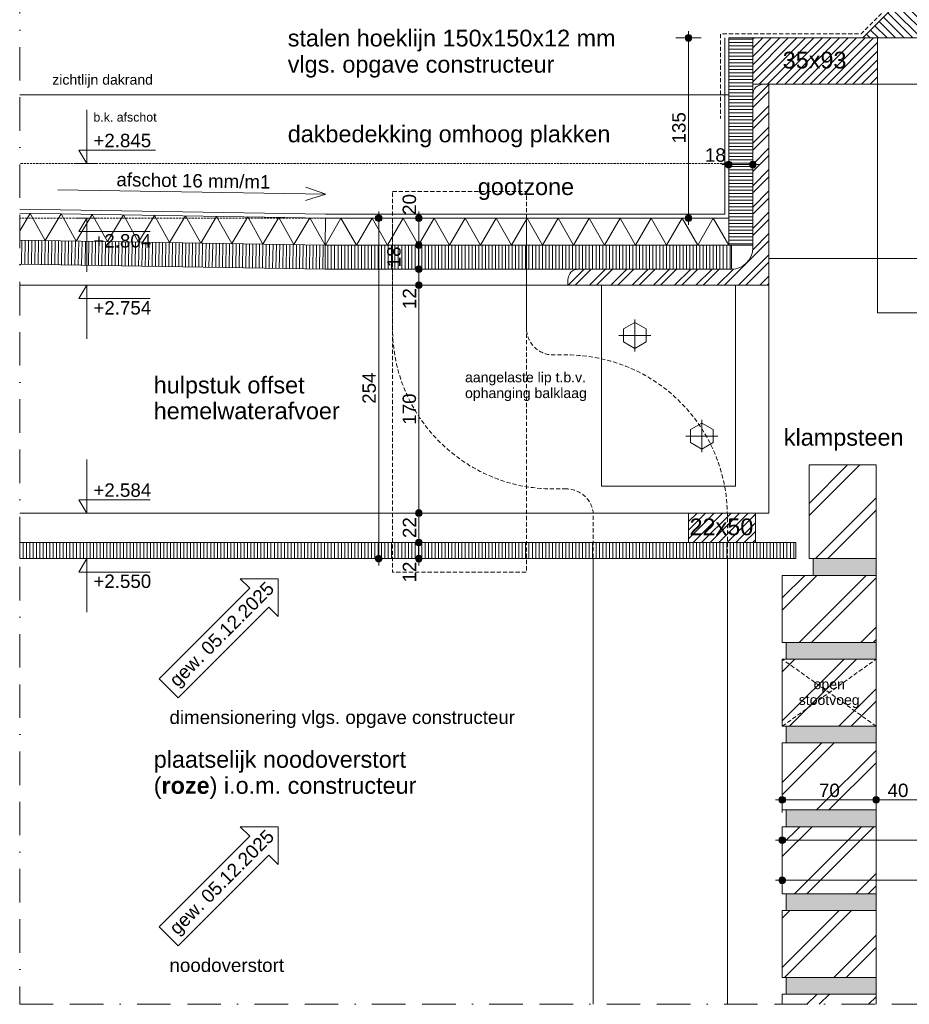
# Model space of a CAD drawing. Extents: x 75 to 2066, y 35 to 1450.
# Tile 1 of 3: x 75 to 739, y 35 to 770. Entities that reach past the tile are written whole.
import ezdxf
from ezdxf.xclip import XClip

# ---------------------------------------------------------------- set-up
doc = ezdxf.new("R2010")
doc.units = 0
doc.header["$MEASUREMENT"] = 0
doc.header["$XCLIPFRAME"] = 0
for name, pattern in [('Streep-streep-punt grof', [437.5, 125, -62.5, 125, -62.5, 0, -62.5]), ('Streeplijn', [23.43500018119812, 15.625, -7.81000018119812]), ('Streeplijn fijn', [11.705999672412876, 7.799999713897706, -3.905999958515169]), ('Streeplijn grof', [46.875, 31.25, -15.625])]:
    doc.linetypes.add(name, pattern=pattern)
doc.layers.add('0 2D arcering', color=7, linetype='Continuous')
doc.styles.add('GENERATED_STYLE_1', font='arial.ttf')
pattern_1 = [(90, (915.0000308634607, 742.5000418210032), (-2.5, 0), [])]
pattern_2 = [(45, (915.0000308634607, 742.5000418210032), (-3.181980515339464, 3.181980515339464), [])]
pattern_3 = [(45, (-136536.0992463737, -2182.499958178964), (-22.98096954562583, 22.98096954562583), []), (45, (-136540.6954402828, -2177.903764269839), (-22.98096954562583, 22.98096954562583), [])]

# ---------------------------------------------------------------- blocks, each defined once
blk = doc.blocks.new('Drawing_1_1', base_point=(915.0000308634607, 742.5000418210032))
at = {"layer": '0 2D arcering', "linetype": 'Continuous', "lineweight": 0, "true_color": 0x000000}
h = blk.add_hatch(dxfattribs=at)
h.set_pattern_fill('310_Naaldhout__01__0001', color=18, style=0, pattern_type=2)
h.set_pattern_definition([(135, (729.0001162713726, 781.0000418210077), (3.181980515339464, 3.181980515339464), [])])
h.paths.add_polyline_path([(704.0001162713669, 756.0000418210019), (754.0001162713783, 756.0000418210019), (754.0001162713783, 806.0000418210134)])
for points in [[(571.5000311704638, 756.0000418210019), (571.6903323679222, 755.043333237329), (572.2322642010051, 754.2322748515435), (573.0433225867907, 753.6903430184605), (574.0000311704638, 753.5000418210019), (574.9567397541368, 753.6903430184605), (575.7677981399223, 754.2322748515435), (576.3097299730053, 755.043333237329), (576.5000311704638, 756.0000418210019), (576.3097299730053, 756.9567504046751), (575.7677981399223, 757.7678087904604), (574.9567397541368, 758.3097406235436), (574.0000311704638, 758.5000418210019), (573.0433225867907, 758.3097406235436), (572.2322642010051, 757.7678087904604), (571.6903323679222, 756.9567504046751)], [(601.5000311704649, 661.5000418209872), (601.6903323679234, 660.5433332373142), (602.2322642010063, 659.7322748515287), (603.0433225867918, 659.1903430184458), (604.0000311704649, 659.0000418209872), (604.9567397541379, 659.1903430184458), (605.7677981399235, 659.7322748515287), (606.3097299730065, 660.5433332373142), (606.5000311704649, 661.5000418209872), (606.3097299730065, 662.4567504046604), (605.7677981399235, 663.2678087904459), (604.9567397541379, 663.8097406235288), (604.0000311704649, 664.0000418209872), (603.0433225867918, 663.8097406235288), (602.2322642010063, 663.2678087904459), (601.6903323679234, 662.4567504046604)], [(619.5000311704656, 661.5000418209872), (619.6903323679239, 660.5433332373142), (620.232264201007, 659.7322748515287), (621.0433225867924, 659.1903430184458), (622.0000311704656, 659.0000418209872), (622.9567397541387, 659.1903430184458), (623.7677981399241, 659.7322748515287), (624.3097299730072, 660.5433332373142), (624.5000311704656, 661.5000418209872), (624.3097299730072, 662.4567504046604), (623.7677981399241, 663.2678087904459), (622.9567397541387, 663.8097406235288), (622.0000311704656, 664.0000418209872), (621.0433225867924, 663.8097406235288), (620.232264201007, 663.2678087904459), (619.6903323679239, 662.4567504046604)], [(340.3561081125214, 621.5000418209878), (340.5464093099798, 620.5433332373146), (341.0883411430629, 619.7322748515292), (341.8993995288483, 619.1903430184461), (342.8561081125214, 619.0000418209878), (343.8128166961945, 619.1903430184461), (344.62387508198, 619.7322748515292), (345.1658069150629, 620.5433332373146), (345.3561081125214, 621.5000418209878), (345.1658069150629, 622.4567504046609), (344.62387508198, 623.2678087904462), (343.8128166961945, 623.8097406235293), (342.8561081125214, 624.0000418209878), (341.8993995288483, 623.8097406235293), (341.0883411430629, 623.2678087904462), (340.5464093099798, 622.4567504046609)], [(370.3561081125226, 621.5000418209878), (370.546409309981, 620.5433332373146), (371.088341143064, 619.7322748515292), (371.8993995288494, 619.1903430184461), (372.8561081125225, 619.0000418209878), (373.8128166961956, 619.1903430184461), (374.6238750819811, 619.7322748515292), (375.1658069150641, 620.5433332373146), (375.3561081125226, 621.5000418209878), (375.1658069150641, 622.4567504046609), (374.6238750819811, 623.2678087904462), (373.8128166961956, 623.8097406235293), (372.8561081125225, 624.0000418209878), (371.8993995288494, 623.8097406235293), (371.088341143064, 623.2678087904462), (370.546409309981, 622.4567504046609)], [(571.5000311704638, 621.5000418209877), (571.6903323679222, 620.5433332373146), (572.2322642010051, 619.732274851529), (573.0433225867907, 619.1903430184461), (574.0000311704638, 619.0000418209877), (574.9567397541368, 619.1903430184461), (575.7677981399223, 619.732274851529), (576.3097299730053, 620.5433332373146), (576.5000311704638, 621.5000418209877), (576.3097299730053, 622.4567504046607), (575.7677981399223, 623.2678087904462), (574.9567397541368, 623.8097406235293), (574.0000311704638, 624.0000418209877), (573.0433225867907, 623.8097406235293), (572.2322642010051, 623.2678087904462), (571.6903323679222, 622.4567504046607)], [(370.3561081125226, 601.5000418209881), (370.5464093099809, 600.5433332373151), (371.088341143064, 599.7322748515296), (371.8993995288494, 599.1903430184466), (372.8561081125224, 599.0000418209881), (373.8128166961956, 599.1903430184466), (374.623875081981, 599.7322748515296), (375.165806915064, 600.5433332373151), (375.3561081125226, 601.5000418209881), (375.1658069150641, 602.4567504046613), (374.6238750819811, 603.2678087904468), (373.8128166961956, 603.8097406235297), (372.8561081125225, 604.0000418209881), (371.8993995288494, 603.8097406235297), (371.088341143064, 603.2678087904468), (370.546409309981, 602.4567504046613)], [(370.3561081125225, 583.5000418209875), (370.5464093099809, 582.5433332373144), (371.088341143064, 581.7322748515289), (371.8993995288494, 581.1903430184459), (372.8561081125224, 581.0000418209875), (373.8128166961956, 581.1903430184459), (374.623875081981, 581.7322748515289), (375.165806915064, 582.5433332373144), (375.3561081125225, 583.5000418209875), (375.165806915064, 584.4567504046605), (374.623875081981, 585.267808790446), (373.8128166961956, 585.8097406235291), (372.8561081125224, 586.0000418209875), (371.8993995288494, 585.8097406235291), (371.088341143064, 585.267808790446), (370.5464093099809, 584.4567504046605)], [(370.3561081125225, 571.5000418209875), (370.5464093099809, 570.5433332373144), (371.088341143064, 569.7322748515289), (371.8993995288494, 569.1903430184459), (372.8561081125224, 569.0000418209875), (373.8128166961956, 569.1903430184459), (374.623875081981, 569.7322748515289), (375.165806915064, 570.5433332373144), (375.3561081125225, 571.5000418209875), (375.165806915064, 572.4567504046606), (374.623875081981, 573.267808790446), (373.8128166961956, 573.809740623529), (372.8561081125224, 574.0000418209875), (371.8993995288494, 573.809740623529), (371.088341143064, 573.267808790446), (370.5464093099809, 572.4567504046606)], [(370.3561081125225, 401.5000418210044), (370.5464093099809, 400.5433332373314), (371.088341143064, 399.7322748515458), (371.8993995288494, 399.1903430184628), (372.8561081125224, 399.0000418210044), (373.8128166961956, 399.1903430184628), (374.623875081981, 399.7322748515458), (375.165806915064, 400.5433332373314), (375.3561081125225, 401.5000418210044), (375.165806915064, 402.4567504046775), (374.623875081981, 403.267808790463), (373.8128166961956, 403.809740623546), (372.8561081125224, 404.0000418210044), (371.8993995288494, 403.809740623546), (371.088341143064, 403.267808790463), (370.5464093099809, 402.4567504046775)], [(370.3561081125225, 379.5000418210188), (370.5464093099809, 378.5433332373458), (371.088341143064, 377.7322748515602), (371.8993995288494, 377.1903430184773), (372.8561081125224, 377.0000418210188), (373.8128166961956, 377.1903430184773), (374.623875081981, 377.7322748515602), (375.165806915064, 378.5433332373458), (375.3561081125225, 379.5000418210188), (375.165806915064, 380.4567504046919), (374.623875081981, 381.2678087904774), (373.8128166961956, 381.8097406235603), (372.8561081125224, 382.0000418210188), (371.8993995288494, 381.8097406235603), (371.088341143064, 381.2678087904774), (370.5464093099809, 380.4567504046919)], [(340.3561081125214, 367.5000418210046), (340.5464093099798, 366.5433332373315), (341.0883411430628, 365.732274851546), (341.8993995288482, 365.190343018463), (342.8561081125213, 365.0000418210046), (343.8128166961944, 365.190343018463), (344.6238750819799, 365.732274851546), (345.1658069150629, 366.5433332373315), (345.3561081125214, 367.5000418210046), (345.1658069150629, 368.4567504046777), (344.6238750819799, 369.2678087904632), (343.8128166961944, 369.8097406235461), (342.8561081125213, 370.0000418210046), (341.8993995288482, 369.8097406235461), (341.0883411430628, 369.2678087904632), (340.5464093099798, 368.4567504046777)], [(370.3561081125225, 367.5000418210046), (370.5464093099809, 366.5433332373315), (371.088341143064, 365.732274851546), (371.8993995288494, 365.190343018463), (372.8561081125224, 365.0000418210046), (373.8128166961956, 365.190343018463), (374.623875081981, 365.732274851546), (375.165806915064, 366.5433332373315), (375.3561081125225, 367.5000418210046), (375.165806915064, 368.4567504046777), (374.623875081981, 369.2678087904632), (373.8128166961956, 369.8097406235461), (372.8561081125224, 370.0000418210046), (371.8993995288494, 369.8097406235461), (371.088341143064, 369.2678087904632), (370.5464093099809, 368.4567504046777)], [(641.5000311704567, 187.5000418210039), (641.6903323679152, 186.5433332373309), (642.2322642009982, 185.7322748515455), (643.0433225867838, 185.1903430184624), (644.0000311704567, 185.000041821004), (644.9567397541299, 185.1903430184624), (645.7677981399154, 185.7322748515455), (646.3097299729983, 186.5433332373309), (646.5000311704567, 187.5000418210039), (646.3097299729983, 188.4567504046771), (645.7677981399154, 189.2678087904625), (644.9567397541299, 189.8097406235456), (644.0000311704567, 190.000041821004), (643.0433225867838, 189.8097406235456), (642.2322642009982, 189.2678087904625), (641.6903323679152, 188.4567504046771)], [(711.50003117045, 187.5000418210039), (711.6903323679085, 186.5433332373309), (712.2322642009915, 185.7322748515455), (713.0433225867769, 185.1903430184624), (714.00003117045, 185.000041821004), (714.9567397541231, 185.1903430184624), (715.7677981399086, 185.7322748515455), (716.3097299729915, 186.5433332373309), (716.50003117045, 187.5000418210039), (716.3097299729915, 188.4567504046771), (715.7677981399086, 189.2678087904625), (714.9567397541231, 189.8097406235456), (714.00003117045, 190.000041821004), (713.0433225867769, 189.8097406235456), (712.2322642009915, 189.2678087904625), (711.6903323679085, 188.4567504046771)], [(641.5000311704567, 157.5000418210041), (641.6903323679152, 156.5433332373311), (642.2322642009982, 155.7322748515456), (643.0433225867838, 155.1903430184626), (644.0000311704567, 155.0000418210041), (644.9567397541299, 155.1903430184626), (645.7677981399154, 155.7322748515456), (646.3097299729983, 156.5433332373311), (646.5000311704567, 157.5000418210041), (646.3097299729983, 158.4567504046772), (645.7677981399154, 159.2678087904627), (644.9567397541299, 159.8097406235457), (644.0000311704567, 160.0000418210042), (643.0433225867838, 159.8097406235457), (642.2322642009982, 159.2678087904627), (641.6903323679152, 158.4567504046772)], [(641.5000311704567, 127.5000418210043), (641.6903323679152, 126.5433332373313), (642.2322642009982, 125.7322748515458), (643.0433225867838, 125.1903430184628), (644.0000311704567, 125.0000418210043), (644.9567397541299, 125.1903430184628), (645.7677981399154, 125.7322748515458), (646.3097299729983, 126.5433332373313), (646.5000311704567, 127.5000418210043), (646.3097299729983, 128.4567504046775), (645.7677981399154, 129.2678087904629), (644.9567397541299, 129.8097406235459), (644.0000311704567, 130.0000418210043), (643.0433225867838, 129.8097406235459), (642.2322642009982, 129.2678087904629), (641.6903323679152, 128.4567504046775)]]:
    blk.add_hatch(color=18, dxfattribs=at).paths.add_polyline_path(points)
h = blk.add_hatch(dxfattribs=at)
h.set_pattern_fill('325_Hout_plaatmateriaal__7C', color=18, style=0, pattern_type=2)
h.set_pattern_definition([(0, (915.0000308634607, 742.5000418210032), (0, 2.5), [])])
h.paths.add_polyline_path([(604.0000311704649, 756.0000418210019), (604.0000311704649, 601.500041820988), (622.0000311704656, 601.500041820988), (622.0000311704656, 756.0000418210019)])
h = blk.add_hatch(dxfattribs=at)
h.set_pattern_fill('310_Naaldhout__01__0001', color=18, style=0, pattern_type=2)
h.set_pattern_definition(pattern_2)
h.paths.add_polyline_path([(622.0000311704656, 756.0000418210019), (622.0000311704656, 721.5000418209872), (715.000030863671, 721.5000418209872), (715.000030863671, 756.0000418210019)])
h = blk.add_hatch(dxfattribs=at)
h.set_pattern_fill('515_Staal_0001', color=18, style=0, pattern_type=2)
h.set_pattern_definition([(45, (915.0000308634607, 742.5000418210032), (-7.954951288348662, 7.954951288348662), []), (45, (912.3483804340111, 745.1516922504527), (-7.954951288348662, 7.954951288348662), [])])
h.paths.add_polyline_path([(634.0000311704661, 571.5000418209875), (634.0000311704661, 721.5000418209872), (630.0000311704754, 721.5000418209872, 0.414213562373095), (622.0000311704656, 713.5000418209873), (622.0000311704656, 599.5000418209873, -0.414213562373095), (606.0000311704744, 583.5000418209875), (492.00003117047, 583.5000418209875, 0.414213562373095), (484.0000311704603, 575.5000418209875), (484.0000311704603, 571.5000418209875)])
h = blk.add_hatch(dxfattribs=at)
h.set_pattern_fill('325_Hout_plaatmateriaal__BC', color=18, style=0, pattern_type=2)
h.set_pattern_definition([(89.08334574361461, (226.3659413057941, 593.7250364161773), (-2.499680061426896, 0.0399948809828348), [])])
h.paths.add_polyline_path([(303.0000975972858, 601.5000439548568), (75.00004165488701, 605.1480448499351), (75.00004165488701, 587.1457630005), (302.8561272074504, 583.5000401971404)])
h = blk.add_hatch(dxfattribs=at)
h.set_pattern_fill('325_Hout_plaatmateriaal__BC', color=18, style=0, pattern_type=2)
h.set_pattern_definition(pattern_1)
h.paths.add_polyline_path([(302.8561081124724, 583.5000418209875), (606.0000311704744, 583.5000418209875), (606.0000311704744, 601.500041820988), (303.0000988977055, 601.5000418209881)])
h = blk.add_hatch(dxfattribs=at)
h.set_pattern_fill('145_Baksteen_0001', color=18, style=0, pattern_type=2)
h.set_pattern_definition([(45, (915.0000308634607, 742.5000418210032), (-22.98096954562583, 22.98096954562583), []), (45, (910.4038369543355, 747.0962357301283), (-22.98096954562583, 22.98096954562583), [])])
h.paths.add_polyline_path([(714.00003117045, 437.5000418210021), (664.0000311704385, 437.5000418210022), (664.0000311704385, 367.5000418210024), (714.00003117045, 367.5000418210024)])
h = blk.add_hatch(dxfattribs=at)
h.set_pattern_fill('310_Naaldhout__01__0001', color=18, style=0, pattern_type=2)
h.set_pattern_definition(pattern_2)
h.paths.add_polyline_path([(574.0000240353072, 401.5000418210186), (574.0000240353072, 379.5000418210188), (624.0000240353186, 379.5000418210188), (624.0000240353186, 401.5000418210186)])
h = blk.add_hatch(dxfattribs=at)
h.set_pattern_fill('325_Hout_plaatmateriaal__BC', color=18, style=0, pattern_type=2)
h.set_pattern_definition(pattern_1)
h.paths.add_polyline_path([(654.0000081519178, 379.5000309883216), (75.00001662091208, 379.5000309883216), (75.00001662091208, 367.500045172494), (654.0000081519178, 367.500045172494)])
at = {"layer": '0 2D arcering', "linetype": 'Continuous', "lineweight": 0, "true_color": 0xbebebe}
for points in [[(714.00003117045, 367.5000418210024), (667.000031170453, 367.5000418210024), (667.000031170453, 355.0000418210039), (714.00003117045, 355.0000418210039)], [(647.0000311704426, 292.5000418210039), (714.00003117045, 292.5000418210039), (714.00003117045, 305.0000418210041), (647.0000311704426, 305.0000418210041)], [(647.0000311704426, 230.0000418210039), (714.00003117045, 230.0000418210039), (714.00003117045, 242.5000418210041), (647.0000311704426, 242.5000418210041)], [(647.0000311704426, 167.5000418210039), (714.00003117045, 167.5000418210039), (714.00003117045, 180.0000418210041), (647.0000311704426, 180.0000418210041)], [(647.0000311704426, 105.0000418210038), (714.00003117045, 105.0000418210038), (714.00003117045, 117.5000418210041), (647.0000311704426, 117.5000418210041)], [(647.0000311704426, 42.50004182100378), (714.00003117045, 42.50004182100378), (714.00003117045, 55.00004182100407), (647.0000311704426, 55.00004182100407)]]:
    blk.add_hatch(color=9, dxfattribs=at).paths.add_polyline_path(points)
at = {"layer": '0 2D arcering', "linetype": 'Continuous', "lineweight": 0, "true_color": 0x000000}
h = blk.add_hatch(dxfattribs=at)
h.set_pattern_fill('145_Baksteen_0001', color=18, style=0, pattern_type=2)
h.set_pattern_definition(pattern_3)
h.paths.add_polyline_path([(644.0000311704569, 305.0000418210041), (714.00003117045, 305.0000418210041), (714.00003117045, 355.0000418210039), (644.0000311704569, 355.0000418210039)])
h = blk.add_hatch(dxfattribs=at)
h.set_pattern_fill('145_Baksteen_0001', color=18, style=0, pattern_type=2)
h.set_pattern_definition(pattern_3)
h.paths.add_polyline_path([(644.0000311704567, 242.5000418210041), (714.00003117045, 242.5000418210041), (714.00003117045, 292.5000418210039), (644.0000311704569, 292.5000418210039)])
h = blk.add_hatch(dxfattribs=at)
h.set_pattern_fill('145_Baksteen_0001', color=18, style=0, pattern_type=2)
h.set_pattern_definition(pattern_3)
h.paths.add_polyline_path([(644.0000311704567, 180.0000418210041), (714.00003117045, 180.0000418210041), (714.00003117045, 230.0000418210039), (644.0000311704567, 230.0000418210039)])
h = blk.add_hatch(dxfattribs=at)
h.set_pattern_fill('145_Baksteen_0001', color=18, style=0, pattern_type=2)
h.set_pattern_definition(pattern_3)
h.paths.add_polyline_path([(644.0000311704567, 117.5000418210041), (714.00003117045, 117.5000418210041), (714.00003117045, 167.5000418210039), (644.0000311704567, 167.5000418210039)])
h = blk.add_hatch(dxfattribs=at)
h.set_pattern_fill('145_Baksteen_0001', color=18, style=0, pattern_type=2)
h.set_pattern_definition(pattern_3)
h.paths.add_polyline_path([(644.0000311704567, 55.00004182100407), (714.00003117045, 55.00004182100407), (714.00003117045, 105.0000418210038), (644.0000311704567, 105.0000418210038)])
h = blk.add_hatch(dxfattribs=at)
h.set_pattern_fill('145_Baksteen_0001', color=18, style=0, pattern_type=2)
h.set_pattern_definition(pattern_3)
h.paths.add_polyline_path([(644.0000116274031, 42.50004547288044), (644.0000116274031, 35.00004182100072), (714.0000123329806, 35.00004182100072), (714.0000123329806, 42.50004547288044)])
at = {"color": 10, "linetype": 'Continuous', "lineweight": 0, "ltscale": 0.2}
for p, q in [((574.0000359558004, 758.5000419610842), (574.0000359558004, 761.0000348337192)), ((571.5000430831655, 756.0000490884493), (564.6250376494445, 756.0000490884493)), ((574.0000359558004, 624.000029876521), (574.0000359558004, 753.5000311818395)), ((583.3750342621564, 756.0000490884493), (576.5000288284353, 756.0000490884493)), ((604.0000255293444, 664.0000410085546), (604.0000255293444, 670.8750464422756)), ((622.0000292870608, 664.0000410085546), (622.0000292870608, 670.8750464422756)), ((599.0000397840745, 661.5000481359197), (601.5000326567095, 661.5000481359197)), ((606.5000434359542, 661.5000481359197), (619.5000364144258, 661.5000481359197)), ((624.5000221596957, 661.5000481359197), (627.0000400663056, 661.5000481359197)), ((604.0000255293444, 652.1250498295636), (604.0000255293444, 659.0000302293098)), ((622.0000292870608, 652.1250498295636), (622.0000292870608, 659.0000302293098)), ((342.856113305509, 624.000029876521), (342.856113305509, 626.5000477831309)), ((372.8561028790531, 624.000029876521), (372.8561028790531, 626.5000477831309)), ((340.3561204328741, 621.5000370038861), (333.4811149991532, 621.5000370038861)), ((342.856113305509, 370.0000380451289), (342.856113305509, 619.0000441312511)), ((352.2311116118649, 621.5000370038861), (345.356106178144, 621.5000370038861)), ((370.3561100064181, 621.5000370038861), (363.4811045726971, 621.5000370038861)), ((372.8561028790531, 604.0000368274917), (372.8561028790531, 619.0000441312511)), ((382.2311011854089, 621.5000370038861), (375.3560957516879, 621.5000370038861)), ((571.5000430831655, 621.5000370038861), (564.6250376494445, 621.5000370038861)), ((574.0000359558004, 616.5000512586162), (574.0000359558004, 619.0000441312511)), ((583.3750342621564, 621.5000370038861), (576.5000288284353, 621.5000370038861)), ((370.3561100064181, 601.5000439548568), (363.4811045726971, 601.5000439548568)), ((372.8561028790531, 586.0000330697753), (372.8561028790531, 599.0000510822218)), ((382.2311011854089, 601.5000439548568), (375.3560957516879, 601.5000439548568)), ((370.3561100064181, 583.5000401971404), (363.4811045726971, 583.5000401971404)), ((372.8561028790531, 574.0000472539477), (372.8561028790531, 581.0000473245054)), ((382.2311011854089, 583.5000401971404), (375.3560957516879, 583.5000401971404)), ((370.3561100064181, 571.5000293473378), (363.4811045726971, 571.5000293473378)), ((372.8561028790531, 404.0000312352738), (372.8561028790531, 569.0000364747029)), ((382.2311011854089, 571.5000293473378), (375.3560957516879, 571.5000293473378)), ((370.3561100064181, 401.5000383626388), (363.4811045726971, 401.5000383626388)), ((372.8561028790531, 382.0000488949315), (372.8561028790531, 399.0000454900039)), ((382.2311011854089, 401.5000383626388), (375.3560957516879, 401.5000383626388)), ((370.3561100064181, 379.5000309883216), (363.4811045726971, 379.5000309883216)), ((372.8561028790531, 370.0000380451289), (372.8561028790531, 377.0000381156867)), ((382.2311011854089, 379.5000309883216), (375.3560957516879, 379.5000309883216)), ((340.3561204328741, 367.500045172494), (333.4811149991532, 367.500045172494)), ((352.2311116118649, 367.500045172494), (345.356106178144, 367.500045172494)), ((370.3561100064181, 367.500045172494), (363.4811045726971, 367.500045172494)), ((382.2311011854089, 367.500045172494), (375.3560957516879, 367.500045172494)), ((342.856113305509, 362.5000343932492), (342.856113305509, 365.0000522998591)), ((372.8561028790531, 362.5000343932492), (372.8561028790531, 365.0000522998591)), ((644.000036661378, 190.0000505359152), (644.000036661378, 196.8750309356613)), ((714.0000373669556, 190.0000505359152), (714.0000373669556, 196.8750309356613)), ((639.0000258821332, 187.5000326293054), (641.5000187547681, 187.5000326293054)), ((644.000036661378, 178.1250343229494), (644.000036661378, 185.0000397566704)), ((646.5000295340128, 187.5000326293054), (711.5000194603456, 187.5000326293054)), ((714.0000373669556, 178.1250343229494), (714.0000373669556, 185.0000397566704)), ((716.5000302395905, 187.5000326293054), (751.5001056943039, 187.5000326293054)), ((644.000036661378, 160.0000359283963), (644.000036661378, 166.8750413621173)), ((639.0000258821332, 157.5000430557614), (641.5000187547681, 157.5000430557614)), ((644.000036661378, 148.1250447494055), (644.000036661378, 155.0000501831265)), ((646.5000295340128, 157.5000430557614), (912.5000322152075, 157.5000430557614)), ((644.000036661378, 130.0000463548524), (644.000036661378, 136.8750517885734)), ((639.0000258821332, 127.5000534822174), (641.5000187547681, 127.5000534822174)), ((644.000036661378, 118.1250301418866), (644.000036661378, 125.0000355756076)), ((646.5000295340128, 127.5000534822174), (1012.500122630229, 127.5000534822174))]:
    blk.add_line(p, q, dxfattribs=at)
at = {"color": 253, "linetype": 'Continuous', "lineweight": 0, "ltscale": 0.2, "true_color": 0x99a3a6}
blk.add_line((75.00001662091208, 713.5000701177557), (604.0000505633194, 713.5000701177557), dxfattribs=at)
at = {"color": 9, "linetype": 'Continuous', "lineweight": 0, "ltscale": 0.2}
for p, q in [((125.0000242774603, 662.3346057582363), (125.0000242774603, 702.334591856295)), ((125.0000242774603, 662.3346057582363), (119.2000277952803, 672.334602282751)), ((119.2000277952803, 672.334602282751), (125.0000242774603, 672.334602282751)), ((125.0000242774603, 672.334602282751), (176.286978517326, 672.334602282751)), ((125.0000242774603, 662.3346057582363), (117.5000206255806, 662.3346057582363)), ((125.0000242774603, 662.3346057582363), (132.50002792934, 662.3346057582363)), ((82.77391699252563, 625.0262225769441), (75.00004165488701, 612.1047111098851)), ((94.05322473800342, 604.843206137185), (82.77391699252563, 625.0262225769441)), ((105.9724509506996, 624.6550438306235), (94.05322473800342, 604.843206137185)), ((117.2517586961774, 604.4720273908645), (105.9724509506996, 624.6550438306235)), ((129.1710099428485, 624.283865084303), (117.2517586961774, 604.4720273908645)), ((125.0000242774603, 621.5000370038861), (117.5000206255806, 621.5000370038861)), ((125.0000242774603, 621.5000370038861), (119.2000277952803, 611.5000404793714)), ((125.0000242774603, 621.5000370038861), (132.50002792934, 621.5000370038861)), ((125.0000242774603, 621.5000370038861), (125.0000242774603, 581.5000509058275)), ((140.4503176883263, 604.1008486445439), (129.1710099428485, 624.283865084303)), ((152.3695439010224, 623.9126863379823), (140.4503176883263, 604.1008486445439)), ((163.6488516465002, 603.7296698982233), (152.3695439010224, 623.9126863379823)), ((175.5681028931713, 623.5415075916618), (163.6488516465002, 603.7296698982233)), ((186.8474106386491, 603.3584911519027), (175.5681028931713, 623.5415075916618)), ((198.7666368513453, 623.1703538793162), (186.8474106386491, 603.3584911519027)), ((210.045944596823, 602.9873124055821), (198.7666368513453, 623.1703538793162)), ((221.9651958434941, 622.7991751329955), (210.045944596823, 602.9873124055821)), ((233.2445035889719, 602.6161336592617), (221.9651958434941, 622.7991751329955)), ((245.1637298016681, 622.427996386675), (233.2445035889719, 602.6161336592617)), ((256.4430125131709, 602.244954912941), (245.1637298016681, 622.427996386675)), ((268.3622637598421, 622.0568176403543), (256.4430125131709, 602.244954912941)), ((279.6415715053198, 601.8737761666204), (268.3622637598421, 622.0568176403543)), ((291.560797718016, 621.6856388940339), (279.6415715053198, 601.8737761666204)), ((302.8401054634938, 601.5025974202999), (291.560797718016, 621.6856388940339)), ((314.730843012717, 621.5000370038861), (303.1600646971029, 601.5000439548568)), ((326.3016213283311, 601.5000439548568), (314.730843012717, 621.5000370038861)), ((337.8723746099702, 621.5000370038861), (326.3016213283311, 601.5000439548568)), ((349.4431529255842, 601.5000439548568), (337.8723746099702, 621.5000370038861)), ((361.0139062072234, 621.5000370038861), (349.4431529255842, 601.5000439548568)), ((372.5846845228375, 601.5000439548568), (361.0139062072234, 621.5000370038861)), ((384.1554378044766, 621.5000370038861), (372.5846845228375, 601.5000439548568)), ((395.7262161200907, 601.5000439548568), (384.1554378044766, 621.5000370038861)), ((407.2969694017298, 621.5000370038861), (395.7262161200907, 601.5000439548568)), ((418.8677477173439, 601.5000439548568), (407.2969694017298, 621.5000370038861)), ((430.438526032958, 621.5000370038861), (418.8677477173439, 601.5000439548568)), ((442.0092793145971, 601.5000439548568), (430.438526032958, 621.5000370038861)), ((453.5800576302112, 621.5000370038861), (442.0092793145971, 601.5000439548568)), ((465.1508109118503, 601.5000439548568), (453.5800576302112, 621.5000370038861)), ((476.7215892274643, 621.5000370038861), (465.1508109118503, 601.5000439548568)), ((488.2923425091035, 601.5000439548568), (476.7215892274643, 621.5000370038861)), ((499.8631208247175, 621.5000370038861), (488.2923425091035, 601.5000439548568)), ((511.4338741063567, 601.5000439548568), (499.8631208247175, 621.5000370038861)), ((523.0046524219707, 621.5000370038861), (511.4338741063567, 601.5000439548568)), ((534.5754307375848, 601.5000439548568), (523.0046524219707, 621.5000370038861)), ((546.1461840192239, 621.5000370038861), (534.5754307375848, 601.5000439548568)), ((557.7169623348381, 601.5000439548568), (546.1461840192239, 621.5000370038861)), ((569.2877156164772, 621.5000370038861), (557.7169623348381, 601.5000439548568)), ((580.8584939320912, 601.5000439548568), (569.2877156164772, 621.5000370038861)), ((592.4292472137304, 621.5000370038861), (580.8584939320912, 601.5000439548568)), ((604.0000255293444, 601.5000439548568), (592.4292472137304, 621.5000370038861)), ((119.2000277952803, 611.5000404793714), (125.0000242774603, 611.5000404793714)), ((125.0000242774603, 611.5000404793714), (172.3282308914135, 611.5000404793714)), ((125.0000242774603, 571.5000293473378), (117.5000206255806, 571.5000293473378)), ((125.0000242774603, 571.5000293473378), (119.2000277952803, 561.5000328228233)), ((125.0000242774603, 571.5000293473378), (132.50002792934, 571.5000293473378)), ((125.0000242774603, 571.5000293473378), (125.0000242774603, 531.5000432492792)), ((119.2000277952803, 561.5000328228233), (125.0000242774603, 561.5000328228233)), ((125.0000242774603, 561.5000328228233), (172.3282308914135, 561.5000328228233)), ((125.0000242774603, 401.5000383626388), (125.0000242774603, 441.5000494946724)), ((125.0000242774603, 401.5000383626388), (119.2000277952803, 411.5000348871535)), ((119.2000277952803, 411.5000348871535), (125.0000242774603, 411.5000348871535)), ((125.0000242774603, 411.5000348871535), (172.3282308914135, 411.5000348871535)), ((125.0000242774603, 401.5000383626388), (117.5000206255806, 401.5000383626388)), ((125.0000242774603, 401.5000383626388), (132.50002792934, 401.5000383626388)), ((125.0000242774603, 367.500045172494), (117.5000206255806, 367.500045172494)), ((125.0000242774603, 367.500045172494), (119.2000277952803, 357.5000486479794)), ((125.0000242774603, 367.500045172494), (132.50002792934, 367.500045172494)), ((125.0000242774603, 367.500045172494), (125.0000242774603, 327.5000340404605)), ((119.2000277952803, 357.5000486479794), (125.0000242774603, 357.5000486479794)), ((125.0000242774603, 357.5000486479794), (172.3282308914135, 357.5000486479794))]:
    blk.add_line(p, q, dxfattribs=at)
at = {"color": 9, "linetype": 'Streeplijn fijn', "lineweight": 0, "ltscale": 0.2}
for p, q in [((604.0000255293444, 662.3346057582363), (75.00004165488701, 662.3346057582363)), ((303.1600646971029, 621.5000370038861), (75.00004165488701, 621.5000370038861))]:
    blk.add_line(p, q, dxfattribs=at)
at = {"color": 1, "linetype": 'Continuous', "lineweight": 0, "ltscale": 0.2}
for p, q in [((103.4496521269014, 642.6977305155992), (303.4240479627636, 639.4981381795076)), ((303.4240479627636, 639.4981381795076), (288.3459847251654, 634.7387289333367)), ((303.4240479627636, 639.4981381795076), (288.5059518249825, 644.7374487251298)), ((534.0000248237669, 543.699524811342), (525.6000247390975, 538.8497929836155)), ((533.9999997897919, 522.0000503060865), (534.0000248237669, 546.0000469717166)), ((534.0000248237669, 543.699524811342), (542.4000249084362, 538.8497929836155)), ((525.6000247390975, 529.1503042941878), (525.6000247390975, 538.8497929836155)), ((542.4000249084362, 529.1503042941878), (542.4000249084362, 538.8497929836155)), ((546.0000106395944, 534.0000361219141), (522.0000139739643, 534.0000611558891)), ((525.6000247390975, 529.1503042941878), (534.0000248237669, 524.3005724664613)), ((542.4000249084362, 529.1503042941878), (534.0000248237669, 524.3005724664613)), ((584.0000324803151, 471.0000354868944), (584.0000074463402, 447.0000388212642)), ((575.6000323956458, 463.8498065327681), (575.6000073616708, 454.1503178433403)), ((575.6000323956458, 463.8498065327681), (584.0000324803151, 468.6995383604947)), ((592.4000325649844, 463.8497814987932), (584.0000324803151, 468.6995383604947)), ((592.4000325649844, 463.8497814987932), (592.4000075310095, 454.1502928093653)), ((572.0000216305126, 459.0000496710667), (596.0000182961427, 459.0000246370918)), ((584.0000074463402, 449.300560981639), (575.6000073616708, 454.1503178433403)), ((584.0000074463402, 449.300560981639), (592.4000075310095, 454.1502928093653)), ((647.0000331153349, 305.0000481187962), (647.0000331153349, 292.5000336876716)), ((714.0000123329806, 292.5000336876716), (714.0000123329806, 305.0000481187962)), ((647.0000331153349, 242.5000510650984), (647.0000331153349, 230.0000366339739)), ((714.0000123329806, 230.0000366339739), (714.0000123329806, 242.5000510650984)), ((647.0000331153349, 180.0000540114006), (647.0000331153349, 167.5000395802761)), ((714.0000123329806, 167.5000395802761), (714.0000123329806, 180.0000540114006)), ((647.0000331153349, 117.5000319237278), (647.0000331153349, 105.0000425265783)), ((714.0000123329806, 105.0000425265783), (714.0000123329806, 117.5000319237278)), ((647.0000331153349, 55.00003487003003), (647.0000331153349, 42.50004547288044)), ((714.0000123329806, 42.50004547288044), (714.0000123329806, 55.00003487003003))]:
    blk.add_line(p, q, dxfattribs=at)
at = {"color": 9, "linetype": 'Streeplijn', "lineweight": 0, "ltscale": 0.2}
for p, q in [((644.0000116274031, 242.5000260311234), (714.0000123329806, 292.5000336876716)), ((714.0000123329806, 242.5000260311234), (644.0000116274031, 292.5000336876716))]:
    blk.add_line(p, q, dxfattribs=at)
at = {"color": 9, "linetype": 'Streep-streep-punt grof', "lineweight": 0, "ltscale": 0.2, "flags": 128}
for points in [[(75.00003086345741, 1450.000041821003), (75.000030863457, 35.00004182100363)], [(75.000030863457, 35.00004182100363), (1755.000030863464, 35.00004182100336)]]:
    blk.add_lwpolyline(points, dxfattribs=at)
at = {"color": 3, "linetype": 'Streeplijn', "lineweight": 0, "ltscale": 0.2, "flags": 128}
blk.add_lwpolyline([(754.0001162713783, 1087.500041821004), (754.0001162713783, 1057.500041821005), (751.0001162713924, 1054.500041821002), (751.0001162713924, 807.2426825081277), (702.7574755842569, 759.0000418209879), (598.0000311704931, 759.0000418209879), (598.0000311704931, 696.0000418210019)], dxfattribs=at)
at = {"color": 2, "linetype": 'Continuous', "lineweight": 0, "ltscale": 0.2, "flags": 128}
for points in [[(704.0001162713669, 756.0000418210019), (754.0001162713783, 806.0000418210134), (754.0001162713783, 756.0000418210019)], [(604.0000311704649, 756.0000418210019), (622.0000311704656, 756.0000418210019), (622.0000311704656, 601.500041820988), (604.0000311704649, 601.500041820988)], [(622.0000311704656, 756.0000418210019), (715.000030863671, 756.0000418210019), (715.000030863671, 721.5000418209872), (622.0000311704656, 721.5000418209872)], [(302.8561081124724, 583.5000418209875), (303.0000988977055, 601.5000418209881), (606.0000311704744, 601.500041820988), (606.0000311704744, 583.5000418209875)], [(574.0000240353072, 401.5000418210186), (624.0000240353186, 401.5000418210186), (624.0000240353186, 379.5000418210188), (574.0000240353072, 379.5000418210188)]]:
    blk.add_lwpolyline(points, close=True, dxfattribs=at)
at = {"color": 4, "linetype": 'Continuous', "lineweight": 0, "ltscale": 0.2, "flags": 128}
for points in [[(75.00003086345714, 628.1509867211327), (303.1840871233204, 624.5000418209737), (601.000031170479, 624.5000418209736), (601.000031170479, 756.0000418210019)], [(714.00003117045, 35.0000418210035), (714.00003117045, 42.50004182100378), (644.0000311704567, 42.50004182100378), (644.0000311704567, 35.0000418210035)]]:
    blk.add_lwpolyline(points, dxfattribs=at)
at = {"color": 174, "linetype": 'Continuous', "lineweight": 0, "ltscale": 0.2, "true_color": 0x0000aa, "flags": 128}
for points in [[(715.000030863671, 756.0000418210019), (905.0000308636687, 756.0000418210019), (905.0000308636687, 551.0000418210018), (715.0000308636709, 551.0000418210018)], [(634.0000311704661, 721.5000418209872), (859.0000311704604, 721.5000418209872), (859.0000311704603, 591.5000418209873), (634.0000311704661, 591.5000418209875)]]:
    blk.add_lwpolyline(points, close=True, dxfattribs=at)
at = {"color": 174, "linetype": 'Streeplijn grof', "lineweight": 0, "ltscale": 0.2, "true_color": 0x0000aa, "flags": 128}
for points in [[(715.000030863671, 756.0000418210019), (905.0000308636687, 756.0000418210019), (905.0000308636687, 551.0000418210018), (715.0000308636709, 551.0000418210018)], [(634.0000311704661, 721.5000418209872), (859.0000311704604, 721.5000418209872), (859.0000311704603, 591.5000418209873), (634.0000311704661, 591.5000418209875)]]:
    blk.add_lwpolyline(points, close=True, dxfattribs=at)
at = {"color": 174, "linetype": 'Continuous', "lineweight": 0, "ltscale": 0.2, "true_color": 0x0000aa, "flags": 128}
blk.add_lwpolyline([(634.0000311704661, 571.5000418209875), (484.0000311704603, 571.5000418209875), (484.0000311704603, 575.5000418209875, -0.414213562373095), (492.00003117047, 583.5000418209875), (606.0000311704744, 583.5000418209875, 0.414213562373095), (622.0000311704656, 599.5000418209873), (622.0000311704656, 713.5000418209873, -0.414213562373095), (630.0000311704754, 721.5000418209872), (634.0000311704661, 721.5000418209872)], format="xyb", close=True, dxfattribs=at)
at = {"color": 211, "linetype": 'Streeplijn', "lineweight": 0, "ltscale": 0.2, "true_color": 0xff55ff, "flags": 128}
blk.add_lwpolyline([(353.1600886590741, 641.5000418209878), (453.1600886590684, 641.5000418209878), (453.1600886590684, 357.5000418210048), (353.1600886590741, 357.5000418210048)], close=True, dxfattribs=at)
at = {"color": 9, "linetype": 'Continuous', "lineweight": 0, "ltscale": 0.2, "flags": 128}
blk.add_lwpolyline([(75.00003086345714, 625.1506027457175), (303.1600886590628, 621.5000418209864), (303.0000988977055, 601.5000418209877), (75.00003086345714, 605.1480429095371)], dxfattribs=at)
blk.add_lwpolyline([(604.0000311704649, 601.500041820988), (303.0000988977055, 601.5000418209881), (303.1600886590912, 621.5000418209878), (604.0000311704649, 621.5000418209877)], close=True, dxfattribs=at)
at = {"color": 253, "linetype": 'Streeplijn', "lineweight": 0, "ltscale": 0.2, "true_color": 0x99a3a6, "flags": 128}
blk.add_lwpolyline([(483.0000988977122, 419.5000418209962), (473.1600886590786, 419.5000418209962, -0.414213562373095), (353.1600886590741, 539.5000418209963), (353.1600886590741, 621.5000418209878), (453.1600886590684, 621.5000418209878), (453.1600886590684, 539.5000418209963, 0.414213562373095), (473.1600886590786, 519.5000418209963), (483.0000988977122, 519.5000418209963, -0.414213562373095), (603.0000988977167, 399.5000418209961), (603.0000988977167, 367.5000418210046), (503.0000988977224, 367.5000418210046), (503.0000988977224, 399.5000418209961, 0.414213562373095)], format="xyb", close=True, dxfattribs=at)
at = {"color": 2, "linetype": 'Continuous', "lineweight": 0, "ltscale": 0.2, "flags": 128}
for points in [[(75.00003086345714, 605.1480429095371), (303.0000988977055, 601.5000418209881), (302.8561081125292, 583.5000418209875), (75.00003086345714, 587.1457390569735)], [(75.000030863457, 367.5000418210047), (654.0000311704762, 367.5000418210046), (654.0000311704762, 379.5000418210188), (75.000030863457, 379.5000418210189)]]:
    blk.add_lwpolyline(points, dxfattribs=at)
at = {"color": 1, "linetype": 'Continuous', "lineweight": 0, "ltscale": 0.2, "flags": 128}
blk.add_lwpolyline([(75.000030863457, 401.5000418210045), (634.0000311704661, 401.5000418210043), (634.0000311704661, 571.5000418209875), (75.00003086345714, 571.5000418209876)], dxfattribs=at)
for points in [[(609.0000311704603, 421.5000418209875), (509.0000311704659, 421.5000418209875), (509.0000311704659, 571.5000418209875), (609.0000311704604, 571.5000418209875)], [(714.00003117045, 367.5000418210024), (667.000031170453, 367.5000418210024), (667.000031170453, 355.0000418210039), (714.00003117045, 355.0000418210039)], [(267.8561081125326, 352.5000418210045), (239.571836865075, 352.5000418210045), (246.6429046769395, 345.4289740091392), (179.0003628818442, 277.786432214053), (193.142498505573, 263.6442965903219), (260.7850403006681, 331.2868383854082), (267.8561081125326, 324.2157705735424)], [(267.8561081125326, 167.5000418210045), (239.571836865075, 167.5000418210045), (246.6429046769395, 160.4289740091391), (179.0003628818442, 92.78643221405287), (193.142498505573, 78.64429659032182), (260.7850403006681, 146.2868383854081), (267.8561081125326, 139.2157705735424)]]:
    blk.add_lwpolyline(points, close=True, dxfattribs=at)
at = {"color": 4, "linetype": 'Continuous', "lineweight": 0, "ltscale": 0.2, "flags": 128}
for points in [[(714.00003117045, 437.5000418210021), (664.0000311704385, 437.5000418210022), (664.0000311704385, 367.5000418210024), (714.00003117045, 367.5000418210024)], [(644.0000311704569, 305.0000418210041), (714.00003117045, 305.0000418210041), (714.00003117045, 355.0000418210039), (644.0000311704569, 355.0000418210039)], [(644.0000311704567, 242.5000418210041), (714.00003117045, 242.5000418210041), (714.00003117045, 292.5000418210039), (644.0000311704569, 292.5000418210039)], [(644.0000311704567, 180.0000418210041), (714.00003117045, 180.0000418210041), (714.00003117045, 230.0000418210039), (644.0000311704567, 230.0000418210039)], [(644.0000311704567, 117.5000418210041), (714.00003117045, 117.5000418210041), (714.00003117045, 167.5000418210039), (644.0000311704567, 167.5000418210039)], [(644.0000311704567, 55.00004182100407), (714.00003117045, 55.00004182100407), (714.00003117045, 105.0000418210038), (644.0000311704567, 105.0000418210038)]]:
    blk.add_lwpolyline(points, close=True, dxfattribs=at)
at = {"color": 253, "linetype": 'Continuous', "lineweight": 0, "ltscale": 0.2, "true_color": 0x99a3a6, "flags": 128}
blk.add_lwpolyline([(503.0000988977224, 35.00004182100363), (503.0000988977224, 367.5000418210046), (603.0000988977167, 367.5000418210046), (603.0000988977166, 35.00004182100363)], dxfattribs=at)
at = {"color": 10, "linetype": 'Continuous', "lineweight": 0, "ltscale": 0.2}
for centre in [(574.0000311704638, 756.0000418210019), (604.0000311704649, 661.5000418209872), (622.0000311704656, 661.5000418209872), (342.8561081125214, 621.5000418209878), (372.8561081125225, 621.5000418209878), (574.0000311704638, 621.5000418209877), (372.8561081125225, 601.5000418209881), (372.8561081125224, 583.5000418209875), (372.8561081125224, 571.5000418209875), (372.8561081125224, 401.5000418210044), (372.8561081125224, 379.5000418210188), (342.8561081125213, 367.5000418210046), (372.8561081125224, 367.5000418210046), (644.0000311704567, 187.5000418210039), (714.00003117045, 187.5000418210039), (644.0000311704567, 157.5000418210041), (644.0000311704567, 127.5000418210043)]:
    blk.add_circle(centre, 2.5, dxfattribs=at)
at = {"color": 10, "linetype": 'Continuous', "lineweight": 0, "insert": (275.0000308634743, 762.1442896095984), "char_height": 12.5, "attachment_point": 1, "line_spacing_factor": 0.9381378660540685, "style": 'GENERATED_STYLE_1'}
blk.add_mtext('\\A1;{\\pql;\\pt25;\\fArial|b0|i0|c0|p0;\\W1.000000;stalen hoeklijn 150x150x12 mm\\P\\pql;\\pt25;\\fArial|b0|i0|c0|p0;\\W1.000000;vlgs. opgave constructeur}', dxfattribs=at)
at = {"color": 10, "linetype": 'Continuous', "lineweight": 0, "style": 'GENERATED_STYLE_1'}
for s, insert, char_height, attachment_point in [('\\A1;{\\pqr;\\pt25;\\fArial|b0|i0|c0|p0;\\W1.000000;35x93}', (691.8539967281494, 745.7143307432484), 12.5, 3), ('\\A1;{\\pqc;\\fArial|b0|i0|c0|p0;\\W1.000000;zichtlijn dakrand}', (136.8765707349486, 723.7391815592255), 7.5, 5), ('\\A1;{\\pql;\\fArial|b0|i0|c0|p0;\\W1.000000;\\A1{\\H.66x;\\Sb.k. afschot^  ;}}', (130.000030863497, 684.3446458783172), 10, 7), ('\\A1;{\\pql;\\fArial|b0|i0|c0|p0;\\W1.000000;dakbedekking omhoog plakken}', (275.0000308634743, 690.642897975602), 12.5, 1), ('\\A1;{\\pql;\\fArial|b0|i0|c0|p0;\\W1.000000;gootzone}', (416.8225591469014, 651.2857979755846), 12.5, 1), ('\\A1;{\\pql;\\fArial|b0|i0|c0|p0;\\W1.000000;klampsteen}', (645.1675311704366, 464.2857979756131), 12.5, 1), ('\\A1;{\\pqr;\\pt25;\\fArial|b0|i0|c0|p0;\\W1.000000;22x50}', (622.3538424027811, 397.4643354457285), 12.5, 3)]:
    blk.add_mtext(s, dxfattribs=dict(at, insert=insert, char_height=char_height, attachment_point=attachment_point))
at = {"color": 10, "linetype": 'Continuous', "lineweight": 0, "char_height": 10, "attachment_point": 7, "rotation": 90, "style": 'GENERATED_STYLE_1'}
for s, insert, width in [('\\A1;{\\pql;\\fArial|b0|i0|c0|p0;\\W1.000000;135}', (572.0000312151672, 677.3091915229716), 22.8817), ('\\A1;{\\pql;\\fArial|b0|i0|c0|p0;\\W1.000000;20}', (370.8561081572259, 624.0000415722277), 15.2545), ('\\A1;{\\pql;\\fArial|b0|i0|c0|p0;\\W1.000000;18}', (359.3561084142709, 584.8727916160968), 15.2545), ('\\A1;{\\pql;\\fArial|b0|i0|c0|p0;\\W1.000000;12}', (370.8561081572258, 553.7455416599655), 15.2545), ('\\A1;{\\pql;\\fArial|b0|i0|c0|p0;\\W1.000000;254}', (340.8561081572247, 483.059191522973), 22.8817), ('\\A1;{\\pql;\\fArial|b0|i0|c0|p0;\\W1.000000;170}', (370.8561081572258, 467.4319415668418), 22.8817), ('\\A1;{\\pql;\\fArial|b0|i0|c0|p0;\\W1.000000;22}', (370.8561081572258, 382.8727916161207), 15.2545), ('\\A1;{\\pql;\\fArial|b0|i0|c0|p0;\\W1.000000;12}', (370.8561081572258, 349.7455416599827), 15.2545)]:
    blk.add_mtext(s, dxfattribs=dict(at, insert=insert, width=width))
at = {"color": 10, "linetype": 'Continuous', "lineweight": 0, "char_height": 10, "attachment_point": 7, "style": 'GENERATED_STYLE_1'}
for s, insert, width in [('\\A1;{\\pql;\\fArial|b0|i0|c0|p0;\\W1.000000;+2.845}', (130.000030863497, 674.3346030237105), 42.3282), ('\\A1;{\\pql;\\fArial|b0|i0|c0|p0;\\W1.000000;18}', (586.245531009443, 663.5000417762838), 15.2545), ('\\A1;{\\pql;\\fArial|b0|i0|c0|p0;\\W1.000000;+2.804}', (130.000030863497, 599.5000418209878), 42.3282), ('\\A1;{\\pql;\\fArial|b0|i0|c0|p0;\\W1.000000;+2.754}', (130.000030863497, 549.5000418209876), 42.3282), ('\\A1;{\\pql;\\fArial|b0|i0|c0|p0;\\W1.000000;+2.584}', (130.0000308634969, 413.5000418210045), 42.3282), ('\\A1;{\\pql;\\fArial|b0|i0|c0|p0;\\W1.000000;+2.550}', (130.0000308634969, 345.5000418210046), 42.3282), ('\\A1;{\\pql;\\fArial|b0|i0|c0|p0;\\W1.000000;70}', (671.3727809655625, 189.5000417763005), 15.2545), ('\\A1;{\\pql;\\fArial|b0|i0|c0|p0;\\W1.000000;40}', (722.5592036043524, 189.5000417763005), 15.2545)]:
    blk.add_mtext(s, dxfattribs=dict(at, insert=insert, width=width))
at = {"color": 10, "linetype": 'Continuous', "lineweight": 0, "insert": (147.0954939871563, 645.2609717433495), "char_height": 10, "attachment_point": 7, "rotation": 359.0833457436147, "style": 'GENERATED_STYLE_1'}
blk.add_mtext('\\A1;{\\pql;\\fArial|b0|i0|c0|p0;\\W1.000000;afschot 16 mm/m1}', dxfattribs=at)
at = {"color": 10, "linetype": 'Continuous', "lineweight": 0, "style": 'GENERATED_STYLE_1'}
for s, insert, char_height, width, attachment_point, line_spacing_factor in [('\\A1;{\\pql;\\pt25;\\fArial|b0|i0|c0|p0;\\W1.000000;aangelaste lip t.b.v. op\\fArial|b0|i0|c0|p0;\\W1.000000;hanging\\fArial|b0|i0|c0|p0;\\W1.000000; balklaag}', (407.2914218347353, 506.5714805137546), 7.5, 91.70860933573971, 1, 0.9403836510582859), ('\\A1;{\\pql;\\fArial|b0|i0|c0|p0;\\W1.000000;hulpstuk offset h\\fArial|b0|i0|c0|p0;\\W1.000000;emel\\fArial|b0|i0|c0|p0;\\W1.000000;wa\\fArial|b0|i0|c0|p0;\\W1.000000;terafvoer}', (175.0000308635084, 503.2857729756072), 12.5, 182.0374295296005, 1, 0.9240462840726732), ('\\A1;{\\pqc;\\fArial|b0|i0|c0|p0;\\W1.000000;open stootvoeg}', (679.0000311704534, 266.8463065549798), 7.5, 48.73112564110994, 5, 0.9403836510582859), ('\\A1;{\\pql;\\fArial|b0|i0|c0|p0;\\W1.000000;plaatselijk noodoverstort\\fArial|b0|i0|c0|p0;\\W1.000000; (\\fArial|b1|i0|c0|p0;\\c16733695;\\W1.000000;roze\\fArial|b0|i0|c0|p0;\\C10;\\W1.000000;)\\fArial|b0|i0|c0|p0;\\W1.000000; i.o.m. constructeur}', (175.0000308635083, 224.0000229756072), 12.5, 239.3131000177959, 1, 0.9339315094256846)]:
    blk.add_mtext(s, dxfattribs=dict(at, insert=insert, char_height=char_height, width=width, attachment_point=attachment_point, line_spacing_factor=line_spacing_factor))
at = {"color": 1, "linetype": 'Continuous', "lineweight": 0, "char_height": 10, "attachment_point": 4, "rotation": 44.999999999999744, "style": 'GENERATED_STYLE_1'}
for insert in [(190.2233103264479, 273.634552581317), (190.2233103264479, 88.634552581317)]:
    blk.add_mtext('\\A1;{\\pql;\\fArial|b0|i0|c0|p0;\\W1.000000;gew. 05.12.2025}', dxfattribs=dict(at, insert=insert))
at = {"color": 1, "linetype": 'Continuous', "lineweight": 0, "char_height": 9.999999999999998, "attachment_point": 1, "style": 'GENERATED_STYLE_1'}
for s, insert in [('\\A1;{\\pql;\\fArial|b0|i0|c0|p0;\\W1.000000;dimensionering vlgs. opgave constructeur}', (186.7912653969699, 254.1494849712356)), ('\\A1;{\\pql;\\fArial|b0|i0|c0|p0;\\W1.000000;noodoverstort}', (186.7912653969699, 69.14948497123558))]:
    blk.add_mtext(s, dxfattribs=dict(at, insert=insert))

msp = doc.modelspace()

# ---------------------------------------------------------------- block references
at = {"color": 4, "linetype": 'Continuous', "lineweight": 0, "ltscale": 0.2}
ref = msp.add_blockref('Drawing_1_1', (915.0000308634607, 742.5000418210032), dxfattribs=at)
XClip(ref).set_block_clipping_path([(75.00001662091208, 35.00004182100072), (1755.000033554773, 1450.000048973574)])

doc.saveas('drawing.dxf')
